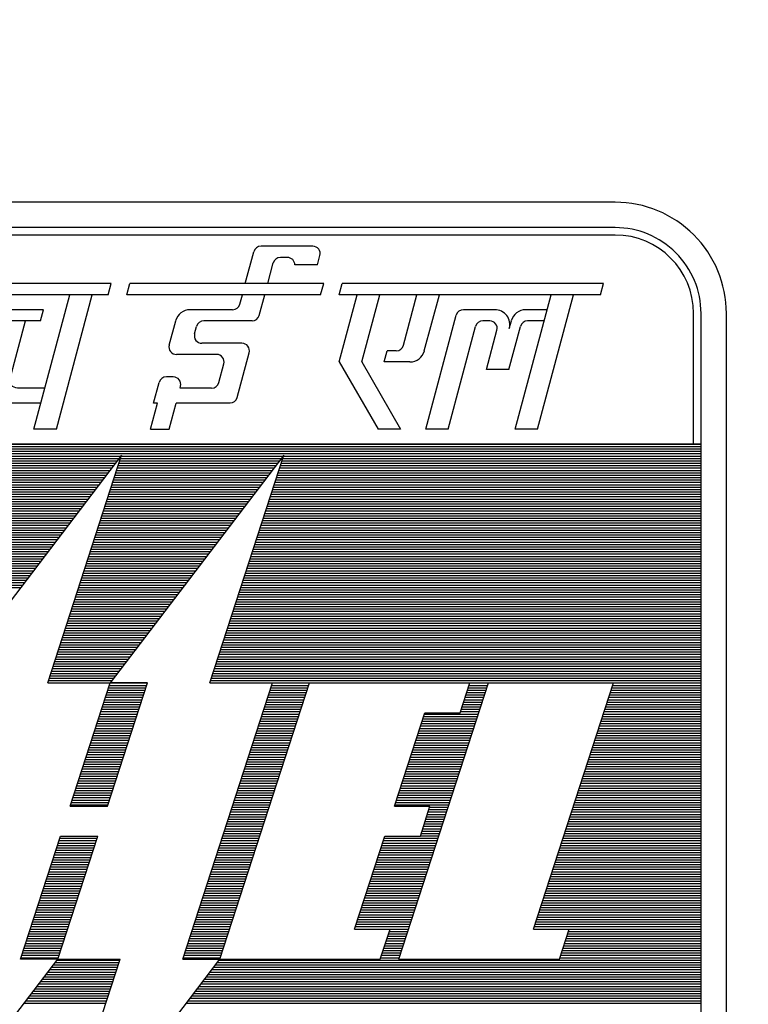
# Model space of a CAD drawing. Header units: inches. Extents: x -341304 to 31571016, y -692717 to 2132253.
# Tile 205 of 256: x 808345 to 812924, y -590088 to -583905. Entities that reach past the tile are written whole.
import ezdxf

# ---------------------------------------------------------------- set-up
doc = ezdxf.new("R2010")
doc.units = ezdxf.units.IN
doc.header["$MEASUREMENT"] = 0
doc.layers.add('DIM', color=1, linetype='Continuous')
doc.layers.add('text', color=3, linetype='Continuous')
doc.styles.add('ROMANC', font='ROMANC.SHX')
doc.styles.add('ROMANS', font='romans')

# ---------------------------------------------------------------- blocks, each defined once
blk = doc.blocks.new('Q-Q')
at = {"color": 3, "char_height": 750, "width": 9748.365, "attachment_point": 1, "style": 'ROMANC'}
for s, insert in [('\\pi1902.8;{\\W0.8;BFV BOTTOM \\P\\pi2517;SUPPORTS \\P\\pi602.75;CWP-H1,H3,H5,H6,  \\P\\pi2559.9;H7,H8&H9\\P\\pi4574.2; }', (-1653395.9, 156271.4)), ('\\pi1902.8;{\\W0.8;BFV BOTTOM \\P\\pi417.04;SUPPORT ACWI-H3\\P\\pi4574.2; }', (-1595547, 152097.5))]:
    blk.add_mtext(s, dxfattribs=dict(at, insert=insert))
blk = doc.blocks.new('*X23')
at = {"color": 0}
for p, q in [((1.977, 11.67), (16.977, 11.67)), ((1.977, 11.64), (16.977, 11.64)), ((1.977, 11.61), (16.977, 11.61)), ((1.977, 11.58), (16.977, 11.58)), ((1.977, 11.55), (16.977, 11.55)), ((1.977, 11.52), (9.685, 11.52)), ((9.69, 11.52), (11.724, 11.52)), ((11.729, 11.52), (16.977, 11.52)), ((1.977, 11.49), (9.663, 11.49)), ((1.977, 11.46), (9.64, 11.46)), ((1.977, 11.43), (9.617, 11.43)), ((1.977, 11.4), (9.594, 11.4)), ((9.651, 11.4), (11.633, 11.4)), ((9.661, 11.43), (11.656, 11.43)), ((9.67, 11.46), (11.679, 11.46)), ((9.68, 11.49), (11.702, 11.49)), ((11.69, 11.4), (16.977, 11.4)), ((11.7, 11.43), (16.977, 11.43)), ((11.709, 11.46), (16.977, 11.46)), ((11.719, 11.49), (16.977, 11.49)), ((1.977, 11.37), (9.571, 11.37)), ((1.977, 11.34), (9.548, 11.34)), ((1.977, 11.31), (9.525, 11.31)), ((1.977, 11.28), (9.502, 11.28)), ((9.612, 11.28), (11.541, 11.28)), ((9.622, 11.31), (11.564, 11.31)), ((9.631, 11.34), (11.587, 11.34)), ((9.641, 11.37), (11.61, 11.37)), ((11.651, 11.28), (16.977, 11.28)), ((11.661, 11.31), (16.977, 11.31)), ((11.67, 11.34), (16.977, 11.34)), ((11.68, 11.37), (16.977, 11.37)), ((1.977, 11.25), (9.479, 11.25)), ((1.977, 11.22), (9.456, 11.22)), ((1.977, 11.19), (9.433, 11.19)), ((1.977, 11.16), (9.411, 11.16)), ((1.977, 11.13), (9.388, 11.13)), ((9.563, 11.13), (11.427, 11.13)), ((9.573, 11.16), (11.45, 11.16)), ((9.583, 11.19), (11.473, 11.19)), ((9.592, 11.22), (11.495, 11.22)), ((9.602, 11.25), (11.518, 11.25)), ((11.602, 11.13), (16.977, 11.13)), ((11.612, 11.16), (16.977, 11.16)), ((11.622, 11.19), (16.977, 11.19)), ((11.631, 11.22), (16.977, 11.22)), ((11.641, 11.25), (16.977, 11.25)), ((1.977, 11.1), (9.365, 11.1)), ((1.977, 11.07), (9.342, 11.07)), ((1.977, 11.04), (9.319, 11.04)), ((1.977, 11.01), (9.296, 11.01)), ((9.524, 11.01), (11.335, 11.01)), ((9.534, 11.04), (11.358, 11.04)), ((9.544, 11.07), (11.381, 11.07)), ((9.553, 11.1), (11.404, 11.1)), ((11.563, 11.01), (16.977, 11.01)), ((11.573, 11.04), (16.977, 11.04)), ((11.583, 11.07), (16.977, 11.07)), ((11.592, 11.1), (16.977, 11.1)), ((1.977, 10.98), (9.273, 10.98)), ((1.977, 10.95), (9.25, 10.95)), ((1.977, 10.92), (9.227, 10.92)), ((1.977, 10.89), (9.204, 10.89)), ((9.485, 10.89), (11.244, 10.89)), ((9.495, 10.92), (11.266, 10.92)), ((9.505, 10.95), (11.289, 10.95)), ((9.514, 10.98), (11.312, 10.98)), ((11.524, 10.89), (16.977, 10.89)), ((11.534, 10.92), (16.977, 10.92)), ((11.544, 10.95), (16.977, 10.95)), ((11.553, 10.98), (16.977, 10.98)), ((1.977, 10.86), (9.182, 10.86)), ((1.977, 10.83), (9.159, 10.83)), ((1.977, 10.8), (9.136, 10.8)), ((1.977, 10.77), (9.113, 10.77)), ((9.446, 10.77), (11.152, 10.77)), ((9.456, 10.8), (11.175, 10.8)), ((9.466, 10.83), (11.198, 10.83)), ((9.475, 10.86), (11.221, 10.86)), ((11.485, 10.77), (16.977, 10.77)), ((11.495, 10.8), (16.977, 10.8)), ((11.505, 10.83), (16.977, 10.83)), ((11.514, 10.86), (16.977, 10.86)), ((1.977, 10.74), (9.09, 10.74)), ((1.977, 10.71), (9.067, 10.71)), ((1.977, 10.68), (9.044, 10.68)), ((1.977, 10.65), (9.021, 10.65)), ((9.407, 10.65), (11.06, 10.65)), ((9.417, 10.68), (11.083, 10.68)), ((9.427, 10.71), (11.106, 10.71)), ((9.436, 10.74), (11.129, 10.74)), ((11.446, 10.65), (16.977, 10.65)), ((11.456, 10.68), (16.977, 10.68)), ((11.466, 10.71), (16.977, 10.71)), ((11.475, 10.74), (16.977, 10.74)), ((1.977, 10.62), (8.998, 10.62)), ((1.977, 10.59), (8.975, 10.59)), ((1.977, 10.56), (8.953, 10.56)), ((1.977, 10.53), (8.93, 10.53)), ((9.368, 10.53), (10.969, 10.53)), ((9.378, 10.56), (10.992, 10.56)), ((9.388, 10.59), (11.014, 10.59)), ((9.397, 10.62), (11.037, 10.62)), ((11.407, 10.53), (16.977, 10.53)), ((11.417, 10.56), (16.977, 10.56)), ((11.427, 10.59), (16.977, 10.59)), ((11.437, 10.62), (16.977, 10.62)), ((1.977, 10.5), (8.907, 10.5)), ((1.977, 10.47), (8.884, 10.47)), ((1.977, 10.44), (8.861, 10.44)), ((1.977, 10.41), (8.838, 10.41)), ((9.329, 10.41), (10.877, 10.41)), ((9.339, 10.44), (10.9, 10.44)), ((9.349, 10.47), (10.923, 10.47)), ((9.358, 10.5), (10.946, 10.5)), ((11.368, 10.41), (16.977, 10.41)), ((11.378, 10.44), (16.977, 10.44)), ((11.388, 10.47), (16.977, 10.47)), ((11.398, 10.5), (16.977, 10.5)), ((1.977, 10.38), (8.815, 10.38)), ((1.977, 10.35), (8.792, 10.35)), ((1.977, 10.32), (8.769, 10.32)), ((1.977, 10.29), (8.746, 10.29)), ((9.29, 10.29), (10.785, 10.29)), ((9.3, 10.32), (10.808, 10.32)), ((9.31, 10.35), (10.831, 10.35)), ((9.319, 10.38), (10.854, 10.38)), ((11.329, 10.29), (16.977, 10.29)), ((11.339, 10.32), (16.977, 10.32)), ((11.349, 10.35), (16.977, 10.35)), ((11.359, 10.38), (16.977, 10.38)), ((1.977, 10.26), (8.723, 10.26)), ((1.977, 10.23), (8.701, 10.23)), ((1.977, 10.2), (8.678, 10.2)), ((1.977, 10.17), (8.655, 10.17)), ((1.977, 10.14), (8.632, 10.14)), ((9.241, 10.14), (10.671, 10.14)), ((9.251, 10.17), (10.694, 10.17)), ((9.261, 10.2), (10.717, 10.2)), ((9.271, 10.23), (10.74, 10.23)), ((9.28, 10.26), (10.763, 10.26)), ((11.281, 10.14), (16.977, 10.14)), ((11.29, 10.17), (16.977, 10.17)), ((11.3, 10.2), (16.977, 10.2)), ((11.31, 10.23), (16.977, 10.23)), ((11.32, 10.26), (16.977, 10.26)), ((1.977, 10.11), (8.609, 10.11)), ((1.977, 10.08), (8.586, 10.08)), ((1.977, 10.05), (8.563, 10.05)), ((1.977, 10.02), (8.54, 10.02)), ((9.202, 10.02), (10.579, 10.02)), ((9.212, 10.05), (10.602, 10.05)), ((9.222, 10.08), (10.625, 10.08)), ((9.232, 10.11), (10.648, 10.11)), ((11.242, 10.02), (16.977, 10.02)), ((11.251, 10.05), (16.977, 10.05)), ((11.261, 10.08), (16.977, 10.08)), ((11.271, 10.11), (16.977, 10.11)), ((1.977, 9.99), (8.517, 9.99)), ((1.977, 9.96), (8.494, 9.96)), ((1.977, 9.93), (8.472, 9.93)), ((1.977, 9.9), (8.449, 9.9)), ((9.163, 9.9), (10.488, 9.9)), ((9.173, 9.93), (10.511, 9.93)), ((9.183, 9.96), (10.534, 9.96)), ((9.193, 9.99), (10.556, 9.99)), ((11.203, 9.9), (16.977, 9.9)), ((11.212, 9.93), (16.977, 9.93)), ((11.222, 9.96), (16.977, 9.96)), ((11.232, 9.99), (16.977, 9.99)), ((1.977, 9.87), (8.426, 9.87)), ((9.125, 9.78), (10.396, 9.78)), ((9.134, 9.81), (10.419, 9.81)), ((9.144, 9.84), (10.442, 9.84)), ((9.154, 9.87), (10.465, 9.87)), ((11.164, 9.78), (16.977, 9.78)), ((11.173, 9.81), (16.977, 9.81)), ((11.183, 9.84), (16.977, 9.84)), ((11.193, 9.87), (16.977, 9.87)), ((9.086, 9.66), (10.304, 9.66)), ((9.095, 9.69), (10.327, 9.69)), ((9.105, 9.72), (10.35, 9.72)), ((9.115, 9.75), (10.373, 9.75)), ((11.125, 9.66), (16.977, 9.66)), ((11.134, 9.69), (16.977, 9.69)), ((11.144, 9.72), (16.977, 9.72)), ((11.154, 9.75), (16.977, 9.75)), ((9.047, 9.54), (10.213, 9.54)), ((9.056, 9.57), (10.236, 9.57)), ((9.066, 9.6), (10.259, 9.6)), ((9.076, 9.63), (10.282, 9.63)), ((11.086, 9.54), (16.977, 9.54)), ((11.095, 9.57), (16.977, 9.57)), ((11.105, 9.6), (16.977, 9.6)), ((11.115, 9.63), (16.977, 9.63)), ((9.008, 9.42), (10.121, 9.42)), ((9.017, 9.45), (10.144, 9.45)), ((9.027, 9.48), (10.167, 9.48)), ((9.037, 9.51), (10.19, 9.51)), ((11.047, 9.42), (16.977, 9.42)), ((11.056, 9.45), (16.977, 9.45)), ((11.066, 9.48), (16.977, 9.48)), ((11.076, 9.51), (16.977, 9.51)), ((8.969, 9.3), (10.03, 9.3)), ((8.978, 9.33), (10.053, 9.33)), ((8.988, 9.36), (10.075, 9.36)), ((8.998, 9.39), (10.098, 9.39)), ((11.008, 9.3), (16.977, 9.3)), ((11.017, 9.33), (16.977, 9.33)), ((11.027, 9.36), (16.977, 9.36)), ((11.037, 9.39), (16.977, 9.39)), ((8.93, 9.18), (9.938, 9.18)), ((8.939, 9.21), (9.961, 9.21)), ((8.949, 9.24), (9.984, 9.24)), ((8.959, 9.27), (10.007, 9.27)), ((10.969, 9.18), (16.977, 9.18)), ((10.978, 9.21), (16.977, 9.21)), ((10.988, 9.24), (16.977, 9.24)), ((10.998, 9.27), (16.977, 9.27)), ((8.881, 9.03), (9.824, 9.03)), ((8.891, 9.06), (9.846, 9.06)), ((8.9, 9.09), (9.869, 9.09)), ((8.91, 9.12), (9.892, 9.12)), ((8.92, 9.15), (9.915, 9.15)), ((10.92, 9.03), (16.977, 9.03)), ((10.93, 9.06), (16.977, 9.06)), ((10.939, 9.09), (16.977, 9.09)), ((10.949, 9.12), (16.977, 9.12)), ((10.959, 9.15), (16.977, 9.15)), ((8.842, 8.91), (9.732, 8.91)), ((8.852, 8.94), (9.755, 8.94)), ((8.861, 8.97), (9.778, 8.97)), ((8.871, 9), (9.801, 9)), ((10.881, 8.91), (16.977, 8.91)), ((10.891, 8.94), (16.977, 8.94)), ((10.9, 8.97), (16.977, 8.97)), ((10.91, 9), (16.977, 9)), ((8.803, 8.79), (9.64, 8.79)), ((8.813, 8.82), (9.663, 8.82)), ((8.822, 8.85), (9.686, 8.85)), ((8.832, 8.88), (9.709, 8.88)), ((10.842, 8.79), (16.977, 8.79)), ((10.852, 8.82), (16.977, 8.82)), ((10.861, 8.85), (16.977, 8.85)), ((10.871, 8.88), (16.977, 8.88)), ((8.774, 8.7), (9.572, 8.7)), ((8.783, 8.73), (9.594, 8.73)), ((8.793, 8.76), (9.617, 8.76)), ((9.549, 8.67), (10.018, 8.67)), ((10.813, 8.7), (16.977, 8.7)), ((10.822, 8.73), (16.977, 8.73)), ((10.832, 8.76), (16.977, 8.76)), ((11.588, 8.67), (12.057, 8.67)), ((14.072, 8.67), (14.307, 8.67)), ((15.877, 8.67), (16.977, 8.67)), ((9.51, 8.55), (9.979, 8.55)), ((9.52, 8.58), (9.989, 8.58)), ((9.53, 8.61), (9.998, 8.61)), ((9.539, 8.64), (10.008, 8.64)), ((11.549, 8.55), (12.018, 8.55)), ((11.559, 8.58), (12.028, 8.58)), ((11.569, 8.61), (12.037, 8.61)), ((11.578, 8.64), (12.047, 8.64)), ((14.033, 8.55), (14.268, 8.55)), ((14.043, 8.58), (14.278, 8.58)), ((14.053, 8.61), (14.287, 8.61)), ((14.063, 8.64), (14.297, 8.64)), ((15.838, 8.55), (16.977, 8.55)), ((15.848, 8.58), (16.977, 8.58)), ((15.858, 8.61), (16.977, 8.61)), ((15.867, 8.64), (16.977, 8.64)), ((9.471, 8.43), (9.94, 8.43)), ((9.481, 8.46), (9.95, 8.46)), ((9.491, 8.49), (9.959, 8.49)), ((9.5, 8.52), (9.969, 8.52)), ((11.51, 8.43), (11.979, 8.43)), ((11.52, 8.46), (11.989, 8.46)), ((11.53, 8.49), (11.998, 8.49)), ((11.539, 8.52), (12.008, 8.52)), ((13.994, 8.43), (14.229, 8.43)), ((14.004, 8.46), (14.239, 8.46)), ((14.014, 8.49), (14.248, 8.49)), ((14.024, 8.52), (14.258, 8.52)), ((15.799, 8.43), (16.977, 8.43)), ((15.809, 8.46), (16.977, 8.46)), ((15.819, 8.49), (16.977, 8.49)), ((15.828, 8.52), (16.977, 8.52)), ((9.432, 8.31), (9.901, 8.31)), ((9.442, 8.34), (9.911, 8.34)), ((9.452, 8.37), (9.92, 8.37)), ((9.461, 8.4), (9.93, 8.4)), ((11.471, 8.31), (11.94, 8.31)), ((11.481, 8.34), (11.95, 8.34)), ((11.491, 8.37), (11.959, 8.37)), ((11.5, 8.4), (11.969, 8.4)), ((13.955, 8.31), (14.19, 8.31)), ((13.965, 8.34), (14.2, 8.34)), ((13.975, 8.37), (14.209, 8.37)), ((13.985, 8.4), (14.219, 8.4)), ((15.76, 8.31), (16.977, 8.31)), ((15.77, 8.34), (16.977, 8.34)), ((15.78, 8.37), (16.977, 8.37)), ((15.789, 8.4), (16.977, 8.4)), ((9.393, 8.19), (9.862, 8.19)), ((9.403, 8.22), (9.872, 8.22)), ((9.413, 8.25), (9.881, 8.25)), ((9.422, 8.28), (9.891, 8.28)), ((11.432, 8.19), (11.901, 8.19)), ((11.442, 8.22), (11.911, 8.22)), ((11.452, 8.25), (11.92, 8.25)), ((11.461, 8.28), (11.93, 8.28)), ((13.471, 8.19), (14.151, 8.19)), ((13.481, 8.22), (14.161, 8.22)), ((13.491, 8.25), (14.17, 8.25)), ((13.5, 8.28), (14.18, 8.28)), ((15.721, 8.19), (16.977, 8.19)), ((15.731, 8.22), (16.977, 8.22)), ((15.741, 8.25), (16.977, 8.25)), ((15.75, 8.28), (16.977, 8.28)), ((9.344, 8.04), (9.813, 8.04)), ((9.354, 8.07), (9.823, 8.07)), ((9.364, 8.1), (9.833, 8.1)), ((9.374, 8.13), (9.842, 8.13)), ((9.383, 8.16), (9.852, 8.16)), ((11.383, 8.04), (11.852, 8.04)), ((11.393, 8.07), (11.862, 8.07)), ((11.403, 8.1), (11.872, 8.1)), ((11.413, 8.13), (11.881, 8.13)), ((11.422, 8.16), (11.891, 8.16)), ((13.422, 8.04), (14.102, 8.04)), ((13.432, 8.07), (14.112, 8.07)), ((13.442, 8.1), (14.122, 8.1)), ((13.452, 8.13), (14.131, 8.13)), ((13.461, 8.16), (14.141, 8.16)), ((15.672, 8.04), (16.977, 8.04)), ((15.682, 8.07), (16.977, 8.07)), ((15.692, 8.1), (16.977, 8.1)), ((15.702, 8.13), (16.977, 8.13)), ((15.711, 8.16), (16.977, 8.16)), ((9.305, 7.92), (9.774, 7.92)), ((9.315, 7.95), (9.784, 7.95)), ((9.325, 7.98), (9.794, 7.98)), ((9.335, 8.01), (9.803, 8.01)), ((11.344, 7.92), (11.813, 7.92)), ((11.354, 7.95), (11.823, 7.95)), ((11.364, 7.98), (11.833, 7.98)), ((11.374, 8.01), (11.842, 8.01)), ((13.383, 7.92), (14.063, 7.92)), ((13.393, 7.95), (14.073, 7.95)), ((13.403, 7.98), (14.083, 7.98)), ((13.413, 8.01), (14.092, 8.01)), ((15.633, 7.92), (16.977, 7.92)), ((15.643, 7.95), (16.977, 7.95)), ((15.653, 7.98), (16.977, 7.98)), ((15.663, 8.01), (16.977, 8.01)), ((9.266, 7.8), (9.735, 7.8)), ((9.276, 7.83), (9.745, 7.83)), ((9.286, 7.86), (9.755, 7.86)), ((9.296, 7.89), (9.764, 7.89)), ((11.305, 7.8), (11.774, 7.8)), ((11.315, 7.83), (11.784, 7.83)), ((11.325, 7.86), (11.794, 7.86)), ((11.335, 7.89), (11.803, 7.89)), ((13.344, 7.8), (14.024, 7.8)), ((13.354, 7.83), (14.034, 7.83)), ((13.364, 7.86), (14.044, 7.86)), ((13.374, 7.89), (14.053, 7.89)), ((15.594, 7.8), (16.977, 7.8)), ((15.604, 7.83), (16.977, 7.83)), ((15.614, 7.86), (16.977, 7.86)), ((15.624, 7.89), (16.977, 7.89)), ((9.227, 7.68), (9.696, 7.68)), ((9.237, 7.71), (9.706, 7.71)), ((9.247, 7.74), (9.716, 7.74)), ((9.257, 7.77), (9.725, 7.77)), ((11.266, 7.68), (11.735, 7.68)), ((11.276, 7.71), (11.745, 7.71)), ((11.286, 7.74), (11.755, 7.74)), ((11.296, 7.77), (11.764, 7.77)), ((13.305, 7.68), (13.985, 7.68)), ((13.315, 7.71), (13.995, 7.71)), ((13.325, 7.74), (14.005, 7.74)), ((13.335, 7.77), (14.014, 7.77)), ((15.555, 7.68), (16.977, 7.68)), ((15.565, 7.71), (16.977, 7.71)), ((15.575, 7.74), (16.977, 7.74)), ((15.585, 7.77), (16.977, 7.77)), ((9.188, 7.56), (9.657, 7.56)), ((9.198, 7.59), (9.667, 7.59)), ((9.208, 7.62), (9.677, 7.62)), ((9.218, 7.65), (9.686, 7.65)), ((11.227, 7.56), (11.696, 7.56)), ((11.237, 7.59), (11.706, 7.59)), ((11.247, 7.62), (11.716, 7.62)), ((11.257, 7.65), (11.725, 7.65)), ((13.266, 7.56), (13.946, 7.56)), ((13.276, 7.59), (13.956, 7.59)), ((13.286, 7.62), (13.966, 7.62)), ((13.296, 7.65), (13.975, 7.65)), ((15.516, 7.56), (16.977, 7.56)), ((15.526, 7.59), (16.977, 7.59)), ((15.536, 7.62), (16.977, 7.62)), ((15.546, 7.65), (16.977, 7.65)), ((9.149, 7.44), (9.618, 7.44)), ((9.159, 7.47), (9.628, 7.47)), ((9.169, 7.5), (9.638, 7.5)), ((9.179, 7.53), (9.647, 7.53)), ((11.188, 7.44), (11.657, 7.44)), ((11.198, 7.47), (11.667, 7.47)), ((11.208, 7.5), (11.677, 7.5)), ((11.218, 7.53), (11.686, 7.53)), ((13.227, 7.44), (13.907, 7.44)), ((13.237, 7.47), (13.917, 7.47)), ((13.247, 7.5), (13.927, 7.5)), ((13.257, 7.53), (13.936, 7.53)), ((15.477, 7.44), (16.977, 7.44)), ((15.487, 7.47), (16.977, 7.47)), ((15.497, 7.5), (16.977, 7.5)), ((15.507, 7.53), (16.977, 7.53)), ((9.11, 7.32), (9.579, 7.32)), ((9.12, 7.35), (9.589, 7.35)), ((9.13, 7.38), (9.599, 7.38)), ((9.14, 7.41), (9.608, 7.41)), ((11.149, 7.32), (11.618, 7.32)), ((11.159, 7.35), (11.628, 7.35)), ((11.169, 7.38), (11.638, 7.38)), ((11.179, 7.41), (11.647, 7.41)), ((13.188, 7.32), (13.868, 7.32)), ((13.198, 7.35), (13.878, 7.35)), ((13.208, 7.38), (13.888, 7.38)), ((13.218, 7.41), (13.897, 7.41)), ((15.438, 7.32), (16.977, 7.32)), ((15.448, 7.35), (16.977, 7.35)), ((15.458, 7.38), (16.977, 7.38)), ((15.468, 7.41), (16.977, 7.41)), ((9.071, 7.2), (9.54, 7.2)), ((9.081, 7.23), (9.55, 7.23)), ((9.091, 7.26), (9.56, 7.26)), ((9.101, 7.29), (9.569, 7.29)), ((11.11, 7.2), (11.579, 7.2)), ((11.12, 7.23), (11.589, 7.23)), ((11.13, 7.26), (11.599, 7.26)), ((11.14, 7.29), (11.608, 7.29)), ((13.149, 7.2), (13.829, 7.2)), ((13.159, 7.23), (13.839, 7.23)), ((13.169, 7.26), (13.849, 7.26)), ((13.179, 7.29), (13.858, 7.29)), ((15.399, 7.2), (16.977, 7.2)), ((15.409, 7.23), (16.977, 7.23)), ((15.419, 7.26), (16.977, 7.26)), ((15.429, 7.29), (16.977, 7.29)), ((9.052, 7.14), (9.521, 7.14)), ((9.062, 7.17), (9.53, 7.17)), ((11.062, 7.05), (11.53, 7.05)), ((11.071, 7.08), (11.54, 7.08)), ((11.081, 7.11), (11.55, 7.11)), ((11.091, 7.14), (11.56, 7.14)), ((11.101, 7.17), (11.569, 7.17)), ((13.13, 7.14), (13.81, 7.14)), ((13.14, 7.17), (13.819, 7.17)), ((13.546, 7.05), (13.78, 7.05)), ((13.556, 7.08), (13.79, 7.08)), ((13.566, 7.11), (13.8, 7.11)), ((15.351, 7.05), (16.977, 7.05)), ((15.361, 7.08), (16.977, 7.08)), ((15.37, 7.11), (16.977, 7.11)), ((15.38, 7.14), (16.977, 7.14)), ((15.39, 7.17), (16.977, 7.17)), ((11.023, 6.93), (11.491, 6.93)), ((11.032, 6.96), (11.501, 6.96)), ((11.042, 6.99), (11.511, 6.99)), ((11.052, 7.02), (11.521, 7.02)), ((13.507, 6.93), (13.741, 6.93)), ((13.517, 6.96), (13.751, 6.96)), ((13.527, 6.99), (13.761, 6.99)), ((13.536, 7.02), (13.771, 7.02)), ((15.312, 6.93), (16.977, 6.93)), ((15.322, 6.96), (16.977, 6.96)), ((15.331, 6.99), (16.977, 6.99)), ((15.341, 7.02), (16.977, 7.02)), ((10.984, 6.81), (11.452, 6.81)), ((10.993, 6.84), (11.462, 6.84)), ((11.003, 6.87), (11.472, 6.87)), ((11.013, 6.9), (11.482, 6.9)), ((13.468, 6.81), (13.702, 6.81)), ((13.478, 6.84), (13.712, 6.84)), ((13.488, 6.87), (13.722, 6.87)), ((13.497, 6.9), (13.732, 6.9)), ((15.273, 6.81), (16.977, 6.81)), ((15.283, 6.84), (16.977, 6.84)), ((15.292, 6.87), (16.977, 6.87)), ((15.302, 6.9), (16.977, 6.9)), ((8.906, 6.69), (9.374, 6.69)), ((8.915, 6.72), (9.384, 6.72)), ((10.945, 6.69), (11.413, 6.69)), ((10.954, 6.72), (11.423, 6.72)), ((10.964, 6.75), (11.433, 6.75)), ((10.974, 6.78), (11.443, 6.78)), ((12.984, 6.69), (13.663, 6.69)), ((12.994, 6.72), (13.673, 6.72)), ((13.449, 6.75), (13.683, 6.75)), ((13.458, 6.78), (13.693, 6.78)), ((15.234, 6.69), (16.977, 6.69)), ((15.244, 6.72), (16.977, 6.72)), ((15.253, 6.75), (16.977, 6.75)), ((15.263, 6.78), (16.977, 6.78)), ((8.867, 6.57), (9.335, 6.57)), ((8.876, 6.6), (9.345, 6.6)), ((8.886, 6.63), (9.355, 6.63)), ((8.896, 6.66), (9.365, 6.66)), ((10.906, 6.57), (11.374, 6.57)), ((10.915, 6.6), (11.384, 6.6)), ((10.925, 6.63), (11.394, 6.63)), ((10.935, 6.66), (11.404, 6.66)), ((12.945, 6.57), (13.624, 6.57)), ((12.955, 6.6), (13.634, 6.6)), ((12.964, 6.63), (13.644, 6.63)), ((12.974, 6.66), (13.654, 6.66)), ((15.195, 6.57), (16.977, 6.57)), ((15.205, 6.6), (16.977, 6.6)), ((15.214, 6.63), (16.977, 6.63)), ((15.224, 6.66), (16.977, 6.66)), ((8.828, 6.45), (9.296, 6.45)), ((8.837, 6.48), (9.306, 6.48)), ((8.847, 6.51), (9.316, 6.51)), ((8.857, 6.54), (9.326, 6.54)), ((10.867, 6.45), (11.335, 6.45)), ((10.876, 6.48), (11.345, 6.48)), ((10.886, 6.51), (11.355, 6.51)), ((10.896, 6.54), (11.365, 6.54)), ((12.906, 6.45), (13.585, 6.45)), ((12.916, 6.48), (13.595, 6.48)), ((12.925, 6.51), (13.605, 6.51)), ((12.935, 6.54), (13.615, 6.54)), ((15.156, 6.45), (16.977, 6.45)), ((15.166, 6.48), (16.977, 6.48)), ((15.175, 6.51), (16.977, 6.51)), ((15.185, 6.54), (16.977, 6.54)), ((8.789, 6.33), (9.257, 6.33)), ((8.798, 6.36), (9.267, 6.36)), ((8.808, 6.39), (9.277, 6.39)), ((8.818, 6.42), (9.287, 6.42)), ((10.828, 6.33), (11.297, 6.33)), ((10.838, 6.36), (11.306, 6.36)), ((10.847, 6.39), (11.316, 6.39)), ((10.857, 6.42), (11.326, 6.42)), ((12.867, 6.33), (13.547, 6.33)), ((12.877, 6.36), (13.556, 6.36)), ((12.886, 6.39), (13.566, 6.39)), ((12.896, 6.42), (13.576, 6.42)), ((15.117, 6.33), (16.977, 6.33)), ((15.127, 6.36), (16.977, 6.36)), ((15.136, 6.39), (16.977, 6.39)), ((15.146, 6.42), (16.977, 6.42)), ((8.75, 6.21), (9.218, 6.21)), ((8.759, 6.24), (9.228, 6.24)), ((8.769, 6.27), (9.238, 6.27)), ((8.779, 6.3), (9.248, 6.3)), ((10.789, 6.21), (11.258, 6.21)), ((10.799, 6.24), (11.267, 6.24)), ((10.808, 6.27), (11.277, 6.27)), ((10.818, 6.3), (11.287, 6.3)), ((12.828, 6.21), (13.508, 6.21)), ((12.838, 6.24), (13.517, 6.24)), ((12.847, 6.27), (13.527, 6.27)), ((12.857, 6.3), (13.537, 6.3)), ((15.078, 6.21), (16.977, 6.21)), ((15.088, 6.24), (16.977, 6.24)), ((15.097, 6.27), (16.977, 6.27)), ((15.107, 6.3), (16.977, 6.3)), ((8.701, 6.06), (9.17, 6.06)), ((8.711, 6.09), (9.179, 6.09)), ((8.72, 6.12), (9.189, 6.12)), ((8.73, 6.15), (9.199, 6.15)), ((8.74, 6.18), (9.209, 6.18)), ((10.74, 6.06), (11.209, 6.06)), ((10.75, 6.09), (11.219, 6.09)), ((10.76, 6.12), (11.228, 6.12)), ((10.769, 6.15), (11.238, 6.15)), ((10.779, 6.18), (11.248, 6.18)), ((12.779, 6.06), (13.459, 6.06)), ((12.789, 6.09), (13.469, 6.09)), ((12.799, 6.12), (13.478, 6.12)), ((12.808, 6.15), (13.488, 6.15)), ((12.818, 6.18), (13.498, 6.18)), ((15.029, 6.06), (16.977, 6.06)), ((15.039, 6.09), (16.977, 6.09)), ((15.049, 6.12), (16.977, 6.12)), ((15.058, 6.15), (16.977, 6.15)), ((15.068, 6.18), (16.977, 6.18)), ((8.662, 5.94), (9.131, 5.94)), ((8.672, 5.97), (9.14, 5.97)), ((8.681, 6), (9.15, 6)), ((8.691, 6.03), (9.16, 6.03)), ((10.701, 5.94), (11.17, 5.94)), ((10.711, 5.97), (11.18, 5.97)), ((10.721, 6), (11.189, 6)), ((10.73, 6.03), (11.199, 6.03)), ((12.74, 5.94), (13.42, 5.94)), ((12.75, 5.97), (13.43, 5.97)), ((12.76, 6), (13.439, 6)), ((12.769, 6.03), (13.449, 6.03)), ((14.99, 5.94), (16.977, 5.94)), ((15, 5.97), (16.977, 5.97)), ((15.01, 6), (16.977, 6)), ((15.019, 6.03), (16.977, 6.03)), ((8.623, 5.82), (9.092, 5.82)), ((8.633, 5.85), (9.101, 5.85)), ((8.642, 5.88), (9.111, 5.88)), ((8.652, 5.91), (9.121, 5.91)), ((10.662, 5.82), (11.131, 5.82)), ((10.672, 5.85), (11.141, 5.85)), ((10.682, 5.88), (11.15, 5.88)), ((10.691, 5.91), (11.16, 5.91)), ((12.701, 5.82), (13.381, 5.82)), ((12.711, 5.85), (13.391, 5.85)), ((12.721, 5.88), (13.4, 5.88)), ((12.73, 5.91), (13.41, 5.91)), ((14.951, 5.82), (16.977, 5.82)), ((14.961, 5.85), (16.977, 5.85)), ((14.971, 5.88), (16.977, 5.88)), ((14.98, 5.91), (16.977, 5.91)), ((8.584, 5.7), (9.053, 5.7)), ((8.594, 5.73), (9.062, 5.73)), ((8.603, 5.76), (9.072, 5.76)), ((8.613, 5.79), (9.082, 5.79)), ((10.623, 5.7), (11.092, 5.7)), ((10.633, 5.73), (11.102, 5.73)), ((10.643, 5.76), (11.111, 5.76)), ((10.652, 5.79), (11.121, 5.79)), ((12.662, 5.7), (13.342, 5.7)), ((12.672, 5.73), (13.352, 5.73)), ((12.682, 5.76), (13.361, 5.76)), ((12.691, 5.79), (13.371, 5.79)), ((14.912, 5.7), (16.977, 5.7)), ((14.922, 5.73), (16.977, 5.73)), ((14.932, 5.76), (16.977, 5.76)), ((14.941, 5.79), (16.977, 5.79)), ((8.545, 5.58), (9.014, 5.58)), ((8.555, 5.61), (9.023, 5.61)), ((8.564, 5.64), (9.033, 5.64)), ((8.574, 5.67), (9.043, 5.67)), ((10.584, 5.58), (11.053, 5.58)), ((10.594, 5.61), (11.063, 5.61)), ((10.604, 5.64), (11.072, 5.64)), ((10.613, 5.67), (11.082, 5.67)), ((12.623, 5.58), (13.303, 5.58)), ((12.633, 5.61), (13.313, 5.61)), ((12.643, 5.64), (13.322, 5.64)), ((12.652, 5.67), (13.332, 5.67)), ((14.873, 5.58), (16.977, 5.58)), ((14.883, 5.61), (16.977, 5.61)), ((14.893, 5.64), (16.977, 5.64)), ((14.902, 5.67), (16.977, 5.67)), ((8.506, 5.46), (8.975, 5.46)), ((8.516, 5.49), (8.985, 5.49)), ((8.526, 5.52), (8.994, 5.52)), ((8.535, 5.55), (9.004, 5.55)), ((10.545, 5.46), (11.014, 5.46)), ((10.555, 5.49), (11.024, 5.49)), ((10.565, 5.52), (11.033, 5.52)), ((10.574, 5.55), (11.043, 5.55)), ((13.029, 5.46), (13.264, 5.46)), ((13.039, 5.49), (13.274, 5.49)), ((13.049, 5.52), (13.283, 5.52)), ((13.059, 5.55), (13.293, 5.55)), ((15.279, 5.46), (16.977, 5.46)), ((15.289, 5.49), (16.977, 5.49)), ((15.299, 5.52), (16.977, 5.52)), ((15.309, 5.55), (16.977, 5.55)), ((8.467, 5.34), (8.936, 5.34)), ((8.477, 5.37), (8.946, 5.37)), ((8.487, 5.4), (8.955, 5.4)), ((8.496, 5.43), (8.965, 5.43)), ((10.506, 5.34), (10.975, 5.34)), ((10.516, 5.37), (10.985, 5.37)), ((10.526, 5.4), (10.994, 5.4)), ((10.535, 5.43), (11.004, 5.43)), ((12.99, 5.34), (13.225, 5.34)), ((13, 5.37), (13.235, 5.37)), ((13.01, 5.4), (13.244, 5.4)), ((13.02, 5.43), (13.254, 5.43)), ((15.24, 5.34), (16.977, 5.34)), ((15.25, 5.37), (16.977, 5.37)), ((15.26, 5.4), (16.977, 5.4)), ((15.27, 5.43), (16.977, 5.43)), ((8.428, 5.22), (8.897, 5.22)), ((8.438, 5.25), (8.907, 5.25)), ((8.448, 5.28), (8.916, 5.28)), ((8.457, 5.31), (8.926, 5.31)), ((10.467, 5.22), (10.936, 5.22)), ((10.477, 5.25), (10.946, 5.25)), ((10.487, 5.28), (10.955, 5.28)), ((10.496, 5.31), (10.965, 5.31)), ((12.951, 5.22), (13.186, 5.22)), ((12.961, 5.25), (13.196, 5.25)), ((12.971, 5.28), (13.205, 5.28)), ((12.981, 5.31), (13.215, 5.31)), ((15.201, 5.22), (16.977, 5.22)), ((15.211, 5.25), (16.977, 5.25)), ((15.221, 5.28), (16.977, 5.28)), ((15.231, 5.31), (16.977, 5.31)), ((8.79, 5.07), (9.633, 5.07)), ((8.813, 5.1), (9.643, 5.1)), ((8.836, 5.13), (9.653, 5.13)), ((8.859, 5.16), (9.662, 5.16)), ((8.882, 5.19), (9.672, 5.19)), ((10.829, 5.07), (16.977, 5.07)), ((10.852, 5.1), (16.977, 5.1)), ((10.875, 5.13), (16.977, 5.13)), ((10.898, 5.16), (16.977, 5.16)), ((10.921, 5.19), (16.977, 5.19)), ((8.699, 4.95), (9.594, 4.95)), ((8.721, 4.98), (9.604, 4.98)), ((8.744, 5.01), (9.614, 5.01)), ((8.767, 5.04), (9.623, 5.04)), ((10.738, 4.95), (16.977, 4.95)), ((10.76, 4.98), (16.977, 4.98)), ((10.783, 5.01), (16.977, 5.01)), ((10.806, 5.04), (16.977, 5.04)), ((8.607, 4.83), (9.555, 4.83)), ((8.63, 4.86), (9.565, 4.86)), ((8.653, 4.89), (9.575, 4.89)), ((8.676, 4.92), (9.584, 4.92)), ((10.646, 4.83), (16.977, 4.83)), ((10.669, 4.86), (16.977, 4.86)), ((10.692, 4.89), (16.977, 4.89)), ((10.715, 4.92), (16.977, 4.92)), ((8.515, 4.71), (9.516, 4.71)), ((8.538, 4.74), (9.526, 4.74)), ((8.561, 4.77), (9.536, 4.77)), ((8.584, 4.8), (9.545, 4.8)), ((10.554, 4.71), (16.977, 4.71)), ((10.577, 4.74), (16.977, 4.74)), ((10.6, 4.77), (16.977, 4.77)), ((10.623, 4.8), (16.977, 4.8)), ((8.469, 4.65), (9.497, 4.65)), ((8.492, 4.68), (9.506, 4.68)), ((10.509, 4.65), (16.977, 4.65)), ((10.531, 4.68), (16.977, 4.68))]:
    blk.add_line(p, q, dxfattribs=at)
blk = doc.blocks.new('FORMAT-A0')
for p, q in [((1013.278, 65.006), (1000.434, 65.006)), ((1008.628, 64.397), (1008.735, 64.796)), ((1009.476, 64.866), (1008.826, 64.866)), ((1009.157, 64.725), (1009.069, 64.725)), ((1009.535, 64.631), (1009.566, 64.748)), ((1008.91, 64.397), (1008.979, 64.656)), ((1009.535, 64.631), (1009.25, 64.631)), ((1006.941, 64.397), (1003.66, 64.397)), ((1006.903, 64.256), (1006.941, 64.397)), ((1007.138, 64.256), (1007.175, 64.397)), ((1009.613, 64.397), (1007.175, 64.397)), ((1009.575, 64.256), (1009.613, 64.397)), ((1009.809, 64.256), (1009.847, 64.397)), ((1013.128, 64.397), (1009.847, 64.397)), ((1013.091, 64.256), (1013.128, 64.397)), ((1006.903, 64.256), (1003.622, 64.256)), ((1005.971, 62.569), (1006.424, 64.256)), ((1006.253, 62.569), (1006.705, 64.256)), ((1009.575, 64.256), (1007.138, 64.256)), ((1008.559, 64.138), (1008.591, 64.256)), ((1008.803, 63.998), (1008.872, 64.256)), ((1013.091, 64.256), (1009.809, 64.256)), ((1009.809, 63.413), (1010.035, 64.256)), ((1010.091, 63.413), (1010.317, 64.256)), ((1010.616, 63.623), (1010.785, 64.256)), ((1010.878, 63.552), (1011.067, 64.256)), ((1012.021, 62.569), (1012.473, 64.256)), ((1012.302, 62.569), (1012.754, 64.256)), ((1006.092, 64.069), (1005.342, 64.069)), ((1006.054, 63.928), (1006.092, 64.069)), ((1008.468, 64.069), (1007.934, 64.069)), ((1011.765, 64.069), (1011.37, 64.069)), ((1012.423, 64.069), (1012.153, 64.069)), ((1010.896, 62.569), (1011.279, 63.999)), ((1014.263, 62.381), (1014.263, 64.022)), ((1006.054, 63.928), (1005.304, 63.928)), ((1007.671, 63.624), (1007.753, 63.93)), ((1007.99, 63.765), (1008.015, 63.859)), ((1008.712, 63.928), (1008.106, 63.928)), ((1011.177, 62.569), (1011.523, 63.859)), ((1011.7, 63.928), (1011.613, 63.928)), ((1011.659, 63.319), (1011.791, 63.81)), ((1011.941, 63.319), (1012.085, 63.859)), ((1011.946, 63.833), (1011.972, 63.93)), ((1012.385, 63.928), (1012.176, 63.928)), ((1008.586, 63.647), (1008.081, 63.647)), ((1008.268, 63.506), (1007.762, 63.506)), ((1008.526, 62.966), (1008.677, 63.529)), ((1010.372, 63.413), (1010.41, 63.553)), ((1010.525, 63.553), (1010.41, 63.553)), ((1008.295, 63.154), (1008.358, 63.388)), ((1009.809, 63.413), (1010.297, 62.569)), ((1010.091, 63.413), (1010.578, 62.569)), ((1010.697, 63.413), (1010.372, 63.413)), ((1011.941, 63.319), (1011.659, 63.319)), ((1007.723, 63.225), (1007.636, 63.225)), ((1007.476, 62.897), (1007.546, 63.156)), ((1007.808, 63.084), (1007.814, 63.107)), ((1008.205, 63.084), (1007.808, 63.084)), ((1007.435, 62.569), (1007.523, 62.897)), ((1007.523, 62.897), (1007.476, 62.897)), ((1007.67, 62.569), (1007.758, 62.897)), ((1008.436, 62.897), (1007.758, 62.897)), ((1006.253, 62.569), (1005.971, 62.569)), ((1007.435, 62.569), (1007.67, 62.569)), ((1010.578, 62.569), (1010.297, 62.569)), ((1011.177, 62.569), (1010.896, 62.569)), ((1012.302, 62.569), (1012.021, 62.569)), ((1014.356, 62.381), (999.356, 62.381)), ((1007.073, 62.241), (1004.89, 59.381)), ((1006.144, 59.381), (1007.073, 62.241)), ((1009.112, 62.241), (1006.929, 59.381)), ((1008.183, 59.381), (1009.112, 62.241)), ((1006.144, 59.381), (1006.929, 59.381)), ((1006.426, 57.834), (1006.929, 59.381)), ((1006.895, 57.834), (1007.397, 59.381)), ((1007.397, 59.381), (1006.929, 59.381)), ((1007.841, 55.913), (1008.968, 59.381)), ((1008.183, 59.381), (1008.968, 59.381)), ((1008.309, 55.913), (1009.436, 59.381)), ((1009.436, 59.381), (1011.452, 59.381)), ((1010.559, 55.913), (1011.686, 59.381)), ((1011.33, 59.006), (1011.452, 59.381)), ((1011.686, 59.381), (1013.257, 59.381)), ((1012.252, 56.288), (1013.257, 59.381)), ((1010.504, 57.834), (1010.885, 59.006)), ((1010.885, 59.006), (1011.33, 59.006)), ((1006.426, 57.834), (1006.895, 57.834)), ((1010.504, 57.834), (1010.949, 57.834)), ((1010.828, 57.459), (1010.949, 57.834)), ((1005.802, 55.913), (1006.304, 57.459)), ((1006.27, 55.913), (1006.773, 57.459)), ((1006.304, 57.459), (1006.773, 57.459)), ((1010.002, 56.288), (1010.382, 57.459)), ((1010.382, 57.459), (1010.828, 57.459)), ((1010.002, 56.288), (1010.447, 56.288)), ((1010.325, 55.913), (1010.447, 56.288)), ((1012.252, 56.288), (1012.697, 56.288)), ((1012.575, 55.913), (1012.697, 56.288)), ((1004.087, 53.053), (1006.27, 55.913)), ((1006.27, 55.913), (1005.802, 55.913)), ((1006.126, 53.053), (1007.056, 55.913)), ((1006.126, 53.053), (1008.309, 55.913)), ((1006.27, 55.913), (1007.056, 55.913)), ((1007.841, 55.913), (1008.309, 55.913)), ((1008.309, 55.913), (1010.325, 55.913)), ((1010.559, 55.913), (1012.575, 55.913))]:
    blk.add_line(p, q)
for points in [[(999.038, 62.381), (999.038, 53.991, 0.414214), (1000.434, 52.595), (1013.278, 52.595, 0.414214), (1014.674, 53.991), (1014.674, 64.022, 0.414214), (1013.278, 65.418), (1000.434, 65.418, 0.414214), (999.038, 64.022)], [(999.356, 62.381), (999.356, 53.991, 0.414214), (1000.434, 52.913), (1013.278, 52.913, 0.414214), (1014.356, 53.991), (1014.356, 62.381), (1014.356, 64.022, 0.414214), (1013.278, 65.1), (1000.434, 65.1, 0.414214), (999.356, 64.022)], [(1000.434, 52.913), (1013.278, 52.913, 0.414214), (1014.356, 53.991), (1014.356, 62.381), (999.356, 62.381), (999.356, 53.991, 0.414214)]]:
    blk.add_lwpolyline(points, format="xyb", close=True)
for points in [[(1006.059, 62.897), (1005.554, 62.897, -0.493145), (1005.373, 63.133), (1005.586, 63.928)], [(1006.11, 63.084), (1005.763, 63.084, -0.493145), (1005.673, 63.203), (1005.867, 63.928)]]:
    blk.add_lwpolyline(points, format="xyb")
for centre, radius, start, end in [((1013.278, 64.022), 0.984, 0, 90), ((1008.826, 64.772), 0.0938, 90, 165), ((1009.476, 64.772), 0.0938, 345, 90), ((1009.069, 64.631), 0.0938, 90, 165), ((1009.157, 64.631), 0.0938, 0, 90), ((1007.934, 63.881), 0.188, 90, 165), ((1008.468, 64.163), 0.0938, 270, 345), ((1011.37, 63.975), 0.0938, 90, 165), ((1011.765, 63.881), 0.188, 345, 90), ((1012.153, 63.881), 0.188, 90, 165), ((1008.712, 64.022), 0.0938, 270, 345), ((1008.106, 63.834), 0.0938, 90, 165), ((1011.613, 63.834), 0.0938, 90, 165), ((1011.7, 63.834), 0.0938, 345, 90), ((1012.176, 63.834), 0.0938, 90, 165), ((1008.081, 63.741), 0.0938, 165, 270), ((1007.762, 63.6), 0.0938, 165, 270), ((1008.586, 63.553), 0.0938, 345, 90), ((1010.525, 63.647), 0.0938, 270, 345), ((1008.268, 63.413), 0.0938, 345, 90), ((1010.697, 63.6), 0.188, 270, 345), ((1007.636, 63.131), 0.0938, 90, 165), ((1007.723, 63.131), 0.0938, 345, 90), ((1008.205, 63.178), 0.0938, 270, 345), ((1008.436, 62.991), 0.0938, 270, 345)]:
    blk.add_arc(centre, radius, start, end)
blk.add_blockref('*X23', (997.379, 50.711))
blk = doc.blocks.new('FOREBAY SUPPORTS')
at = {"layer": 'text', "char_height": 850, "width": 3631.495, "attachment_point": 1, "style": 'ROMANS'}
for s, insert in [('\\pi261.46;{\\W0.8;TO BE \\P\\pi-62.348;WELDED}', (204283.7, -261821.9)), ('\\pi261.46;{\\W0.8;TO BE \\P\\pi-62.348;WELDED}', (273600.8, -261889.7)), ('\\pi455.75;{\\W0.8;CWMU\\P\\pi148.13;H1&H2}', (255755.7, -266572.7))]:
    blk.add_mtext(s, dxfattribs=dict(at, insert=insert))

msp = doc.modelspace()

# ---------------------------------------------------------------- block references
at = {"color": 7}
msp.add_blockref('Q-Q', (2007141.3, -736060.4), dxfattribs=at)

# ---------------------------------------------------------------- next in the draw order: block references
at = {"xscale": 500.0000000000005, "yscale": 500.0000000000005, "zscale": 500.0000000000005}
msp.add_blockref('FORMAT-A0', (305449.3, -617760.7), dxfattribs=at)
at = {"layer": 'DIM', "color": 0}
msp.add_blockref('FOREBAY SUPPORTS', (405642.6, -321226), dxfattribs=at)

# ---------------------------------------------------------------- next in the draw order: texts
at = {"layer": 'text', "insert": (614011.9, -433060.3), "char_height": 1250, "attachment_point": 1, "style": 'ROMANS'}
msp.add_mtext_dynamic_manual_height_columns("\\pi-5000,l5000;1.^IALL DIMENSIONS ARE IN MM & ELEVATIONS ARE IN METRES UNLESS STATED OTHER WISE.\\P2.^IALL ELEVATIONS ARE REFERRED TO POWER HOUSE FINISHED GROUND FLOOR ELEVATION 0.0M WHICH    ^I{\\H1.4167x; }CORRESPONDS TO RL 69.5M. WHEREAS, PIPE ELEVATIONS ARE W.R.T CENTRE LINE OF PIPE UNLESS OTHERWISE {\\H1.2778x; }NOTED.{\\H1.3241x; }\\P\\pi-2500,l2500;3. ^IDESIGN PARAMETERS: {\\H1.3086x; }\\P\\pi0,l0;^IPRESSURE : 5 kg/sq.cm (g) FOR CW SYSTEM.{\\H1.5043x; }\\P^IPRESSURE : 7.5 kg/sq.cm (g) FOR ACW SYSTEM.{\\H1.5462x; }\\P^IDESIGN CW/ACW INLET TEMP. TO CONDENSER & VACUUM PUMP HEAT EXCH. =33°C.{\\H1.5322x; }\\P^IDESIGN ACW INLET TEMP. TO PHE'S = 36°C{\\H1.5369x; }\\P^IDESIGN MECHANICAL TEMPERATURE = 50°C{\\H1.3448x; }\\P\\pi-5000,l5000;4.^IMATERIALS OF CONSTRUCTION:{\\H1.3017x; }\\P\\pi-2500,l2500;^I^IA) PIPING UP TO AND INCLUDING 150NB SHALL BE CARBON STEEL ERW, IS:1239 (HEAVY GRADE).{\\H1.5066x; }\\P^I^IB) PIPING 200NB AND ABOVE SHALL BE CARBON STEEL ROLLED AND WELDED AS PER IS-3589 FABRICATED FROM     {\\H1.5454x; }^ICS PLATES AS PER IS:2062 GR. B.{\\H1.342x; }\\P\\pi-5000,l5000;5.^INORMAL MEASUREMENT STUBS SHALL BE AS PER DRG. NO: PE-DG-411-145-I101.{\\H1.3027x; }\\P6.^IPAINTING PROTECTION-PIPES:{\\H1.3158x; }\\P\\pi-2500,l2500;6.1^IINTERNAL SURFACE (FOR PIPE SIZE>1000NB):{\\H1.5019x; }\\P^I  A) SURFACE CLEANING BY WIRE BRUSH.{\\H1.547x; }\\P  ^IB) APPLICATION OF ONE COAT OF EPOXY RESIN BASED RED OXIDE PRIMER FOLLOWED BY ADEQUATE No. OF ^I{\\H1.532x; }^IFINISH PAINT OF COAL TAR EPOXY BASED PAINT TO ACHIEVE TOTAL DFT OF 150 MICRONS.{\\H1.3465x; }\\P6.2^IEXTERNAL SURFACE:{\\H1.3012x; }\\P^I^IA) SURFACE CLEANING BY WIRE BRUSH.{\\H1.5068x; }\\P\\pi-5000,l5000;^IB) APPLICATION OF ONE COAT OF RED LEAD PRIMER FOLLOWED BY ADEQUATE No. OF FINISH COATS OF {\\H1.5454x; }SYNTHETIC ENAMEL PAINT TO ACHIEVE TOTAL DFT OF 150 MICRONS.{\\H1.342x; }\\P\\pi-2500,l2500;6.3^ICW & CW MAKE UP BURIED PORTION COMING UNDER RAIL OR ROAD SHALL BE CONCRETE ENCASED.{\\H1.3027x; }\\P6.4^ICW & CW MAKE UP BURIED PIPE SHALL BE PROTECTED AS UNDER (AS PER IS-10221):{\\H1.5063x; }\\P\\pi0,l0;^IA) SURFACE CLEANING BY WIRE BRUSH.{\\H1.5455x; }\\P^IB) APPLY ONE COAT OF COALTAR/PRIMER/ENAMEL CONFORMING TO AWWA C-203/IS 10221/IS 15337.{\\H1.5324x; }\\P\\pi-5000,l5000;^IC) APPLY ONE LAYER OF TAPE COMPRISING OF COALTAR APPLICATION OF TAPE SHALL CONFORM TO AWWA {\\H1.5368x; }C-203/IS 15337 (APPENDIX-B) WITH THICKNESS OF TAPE AS 4mm.{\\H1.5354x; }\\P7.^I600NB MANHOLE WITH 150 NB VENT VALVE SHALL BE PROVIDED ON THE CW LINE AS PER^ILOCATION INDICATED IN {\\H1.3454x; }THE DRAWING. MANHOLE PROVIDED ON OTHER PIPES SHALL BE WITHOUT VENT VALVE. MAN HOLE ASSEMBLY {\\H1.3015x; }INCLUDING FLANGE, BLANK FLANGE WITH LIFTING LUGS, GASKET ETC. TO BE SUPPLIED ^IBY PC{\\W0.8;.\\H1.3162x;\\W1; }\\P8.^ICW SYSTEM : 150NB DRAIN & VENT VALVES SHALL BE PROVIDED.{\\H1.3113x; }\\P^IACW SYSTEM : 50 NB SIZE DRAIN & VENT VALVES SIZES FOR PIPE SIZES 400 NB & ABOVE. 25 NB DRAIN ^I& {\\H1.3129x; }VENT VALVES FOR PIPE SIZES UP TO 350NB. OTHER THAN THOSE INDICATED IN THE DRG., DRAINS & VENTS {\\H1.3124x; }SHALL BE SUITABLY LOCATED AT SITE AS PER REQUIREMENT. {\\W0.8; }{\\H1.3125x; }\\P9.^IDETAILS OF CW PUMP HOUSE & CW CHANNELS ARE SHOWN FOR REFERENCE ONLY. FOR DETAILS RESPECTIVE GA     {\\H1.3125x; }DRAWING TO BE REFERRED.{\\H1.3125x; }\\P10.^IENCASING, CONCRETE BLOCK & CW CHANNEL ARE SHOWN INDICATIVELY. FOR CONCRETE DETAILS OF SAME, CIVIL {\\H1.3125x; }DRGS. SHALL BE REFERRED.{\\H1.3125x; }\\P11.^ICIVIL TO PROVIDE CONCRETE ENCASING FOR PIPES WHERE EVER EARTH COVER IS LESS THAN 500MM BELOW       {\\H1.3125x; }DRAINS, TRENCHES & ANY OTHER CIVIL STRUCTURE.{\\H1.3125x; }\\P12.^IDEBRIS DISCHARGE PIPE FROM SELF CLEANING STRAINERS TO NEAREST DRAIN TO BE SUITABLY ROUTED AT SITE.{\\H1.3125x; }\\P13.^IHUME PIPE AT ROAD CROSSING SHALL BE AS PER IS456 NP3.^I^I{\\H1.3125x; }", width=116970.418, gutter_width=18361.7, heights=[127118.1], dxfattribs=at)

doc.saveas('drawing.dxf')
